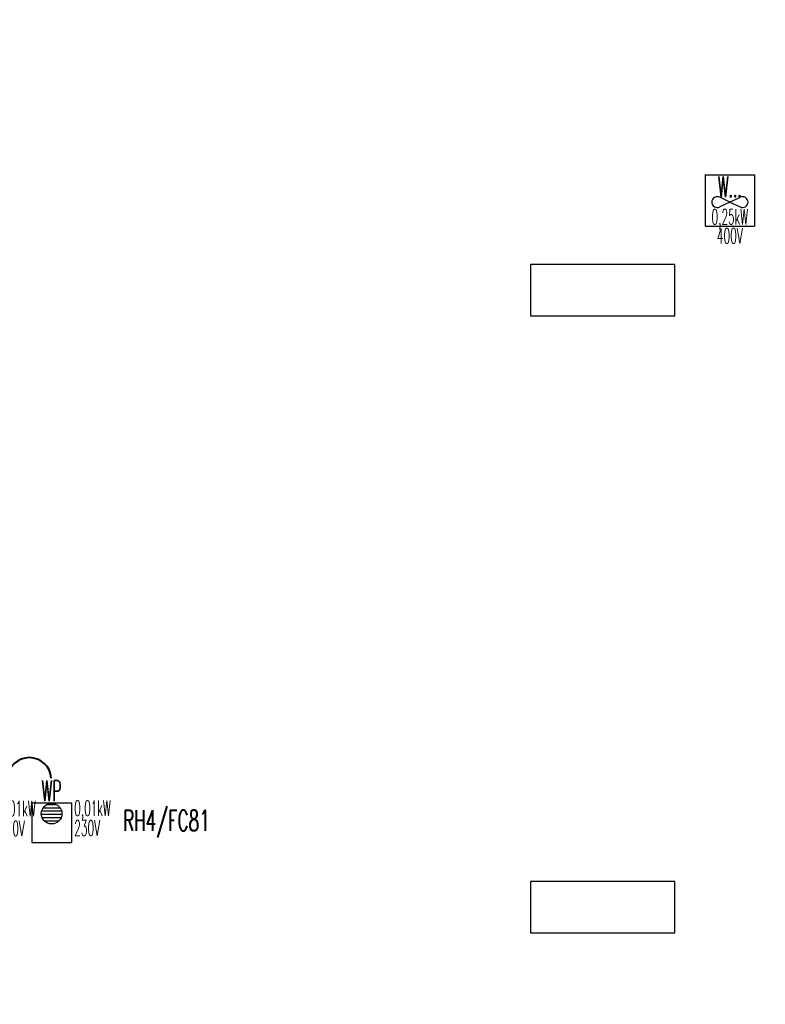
# Model space of a CAD drawing. Header units: millimetres. Extents: x -7955266 to 72030, y -46136 to 9299934.
# Tile 111 of 203: x -5071847 to -5057354, y 6462041 to 6481186. Entities that reach past the tile are written whole.
import ezdxf
from ezdxf.enums import TextEntityAlignment as Align

# ---------------------------------------------------------------- set-up
doc = ezdxf.new("R2010")
doc.units = ezdxf.units.MM
doc.header["$LTSCALE"] = 10
doc.layers.add('0-NASWIETLA', color=7, linetype='Continuous')
for name, color, linetype, lineweight in [('BMS_urzadzenia_nr_obw_magistrala', 140, 'Continuous', 13), ('BMS_urzadzenia_WE_WY', 30, 'Continuous', 20), ('IE_ATRYBUTY_ BLOCK_1', 7, 'Continuous', 25), ('IE_ATRYBUTY_ BLOCK_2', 7, 'Continuous', 18), ('IE_urzadzenia', 30, 'Continuous', 25), ('IE_urzadzenia_nr_obw', 94, 'Continuous', 20), ('IE_zwody', 140, 'Continuous', 40)]:
    doc.layers.add(name, color=color, linetype=linetype, lineweight=lineweight)
doc.styles.add('ROMANS', font='romans.shx', dxfattribs={"width": 0.8})

# ---------------------------------------------------------------- blocks, each defined once
blk = doc.blocks.new('urzadzenie_wpust dachowy')
h = blk.add_hatch()
h.set_pattern_fill('ANSI31', color=256, scale=10, angle=315, style=0)
h.set_pattern_definition([(0, (2.509104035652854e-14, -297.4502871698), (1.06581410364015e-14, 31.75), [])])
edge = h.paths.add_edge_path()
edge.add_arc((-0.6406207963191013, -104.321014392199), 100, 0, 360)
for p, q in [((-191.9349323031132, 0), (191.9349323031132, 0)), ((-191.9349323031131, 0), (-191.9349323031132, -384)), ((191.9349323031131, 0), (191.9349323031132, -384)), ((-191.9349323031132, -384), (191.9349323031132, -384))]:
    blk.add_line(p, q)
blk.add_circle((-0.6406207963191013, -104.321014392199), 100)
at = {"layer": 'BMS_urzadzenia_nr_obw_magistrala', "style": 'ROMANS', "width": 0.5, "flags": 8}
blk.add_attdef('ADR_BMS', (238.6098668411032, -152.5362144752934), '', height=150, dxfattribs=at)
at = {"layer": 'BMS_urzadzenia_WE_WY', "style": 'ROMANS', "width": 0.5, "flags": 8}
blk.add_attdef('BMS_WE_WY', (238.6098668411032, -357.6282089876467), '', height=150, dxfattribs=at)
at = {"layer": 'IE_ATRYBUTY_ BLOCK_1', "style": 'ROMANS', "width": 0.5, "flags": 8}
blk.add_attdef('TYP', text='', height=200, dxfattribs=at).set_placement((-0.6406207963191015, 17.75583003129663), align=Align.CENTER)
at = {"layer": 'IE_ATRYBUTY_ BLOCK_2', "style": 'ROMANS', "width": 0.5, "flags": 8}
for tag, p in [('OPIS1', (-0.6406207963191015, -365.7651066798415)), ('OPIS2', (-0.6406207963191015, -758.8136129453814))]:
    blk.add_attdef(tag, text='', height=150, dxfattribs=at).set_placement(p, align=Align.CENTER)
at = {"layer": 'IE_urzadzenia_nr_obw', "style": 'ROMANS', "width": 0.5, "flags": 8}
blk.add_attdef('NR_OBW', text='', height=150, dxfattribs=at).set_placement((-0.640620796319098, -569.9949141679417), align=Align.CENTER)
blk = doc.blocks.new('urzadzenie_wentylator')
for p, q in [((-239.9186653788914, 0), (239.9186653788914, 0)), ((-239.9186653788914, 0), (-239.9186653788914, -499.9999999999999)), ((239.9186653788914, 0), (239.9186653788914, -499.9999999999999)), ((-2.131628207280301e-13, -265.5465206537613), (-99.01760273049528, -218.4703553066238)), ((-2.131628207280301e-13, -265.5465206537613), (-99.01760273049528, -312.6226860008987)), ((0, -265.5465206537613), (99.01760273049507, -218.4703553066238)), ((0, -265.5465206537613), (99.01760273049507, -312.6226860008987)), ((-239.9186653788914, -499.9999999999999), (239.9186653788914, -499.9999999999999))]:
    blk.add_line(p, q)
for centre, start, end in [((-122.2038704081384, -267.2391669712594), 64.57207661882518, 178.2037522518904), ((-122.2038704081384, -263.8538743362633), 181.7962477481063, 295.4279233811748), ((122.2038704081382, -267.2391669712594), 1.796247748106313, 115.4279233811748), ((122.2038704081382, -263.8538743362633), 244.5720766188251, 358.2037522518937)]:
    blk.add_arc(centre, 54, start, end)
at = {"layer": 'BMS_urzadzenia_nr_obw_magistrala', "style": 'ROMANS', "width": 0.5, "flags": 8}
blk.add_attdef('ADR_BMS', (289.0310141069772, -361.7177820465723), '', height=150, dxfattribs=at)
at = {"layer": 'BMS_urzadzenia_WE_WY', "style": 'ROMANS', "width": 0.5, "flags": 8}
blk.add_attdef('BMS_WE_WY', (289.0310141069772, -566.8097765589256), '', height=150, dxfattribs=at)
at = {"layer": 'IE_ATRYBUTY_ BLOCK_1', "style": 'ROMANS', "width": 0.5, "flags": 8}
blk.add_attdef('TYP', text='', height=200, dxfattribs=at).set_placement((2.842170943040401e-14, -216.7716693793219), align=Align.CENTER)
at = {"layer": 'IE_ATRYBUTY_ BLOCK_2', "style": 'ROMANS', "width": 0.5, "flags": 8}
for tag, p in [('OPIS2', (-0.3332877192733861, -484.4620548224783)), ('OPIS1', (-0.3332877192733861, -667.7475234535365))]:
    blk.add_attdef(tag, text='', height=150, dxfattribs=at).set_placement(p, align=Align.CENTER)
at = {"layer": 'IE_urzadzenia_nr_obw', "style": 'ROMANS', "width": 0.5, "flags": 8}
blk.add_attdef('NR_OBW', (289.0310141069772, -175.727116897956), '', height=150, dxfattribs=at)
blk = doc.blocks.new('G$C4A87D2E6')
at = {"layer": '0-NASWIETLA', "color": 1}
for points in [[(-6011.999962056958, -15785.99982078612), (-6011.999962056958, -15685.99982078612), (-6291.999962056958, -15685.99982078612), (-6291.999962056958, -15785.99982078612)], [(-6011.999962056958, -16985.99982078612), (-6011.999962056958, -16885.99982078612), (-6291.999962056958, -16885.99982078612), (-6291.999962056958, -16985.99982078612)]]:
    blk.add_lwpolyline(points, close=True, dxfattribs=at)

msp = doc.modelspace()

# ---------------------------------------------------------------- linework, layer by layer
at = {"layer": 'IE_zwody'}
msp.add_arc((-5071660.287568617, 6466410.055269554, 5.046782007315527e-05), 427.8515784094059, 4.118374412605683, 175.8816255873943, dxfattribs=at)

# ---------------------------------------------------------------- block references
at = {"xscale": 10, "yscale": 10, "zscale": 10}
msp.add_blockref('G$C4A87D2E6', (-4998995.876775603, 6633287.620079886), dxfattribs=at)
at = {"layer": 'IE_urzadzenia', "xscale": 2, "yscale": 2, "zscale": 2}
msp.add_blockref('urzadzenie_wentylator', (-5058042.866450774, 6478170.009043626), dxfattribs=at).add_auto_attribs({'TYP': 'W...', 'OPIS2': '0,25kW', 'OPIS1': '400V'})
at = {"layer": 'IE_urzadzenia'}
ref = msp.add_blockref('urzadzenie_wpust dachowy', (-5072686.086609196, 6465949.511084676), dxfattribs=dict(at, xscale=2, yscale=2, zscale=2))
ref.add_attrib('OPIS1', '0,01kW', dxfattribs={"layer": 'IE_ATRYBUTY_ BLOCK_2', "height": 300, "style": 'ROMANS', "width": 0.5, "flags": 8}).set_placement((-5071892.266783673, 6465696.516365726), align=Align.CENTER)
ref.add_attrib('OPIS2', '230V', dxfattribs={"layer": 'IE_ATRYBUTY_ BLOCK_2', "height": 300, "style": 'ROMANS', "width": 0.5, "flags": 8}).set_placement((-5071996.45365241, 6465311.674565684), align=Align.CENTER)
ref.add_attrib('TYP', 'WP', dxfattribs={"layer": 'IE_ATRYBUTY_ BLOCK_1', "height": 400, "style": 'ROMANS', "width": 0.5, "flags": 8}).set_placement((-5072687.367850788, 6465985.022744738), align=Align.CENTER)
ref = msp.add_blockref('urzadzenie_wpust dachowy', (-5071225.801154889, 6465956.412443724), dxfattribs=dict(at, xscale=2, yscale=2, zscale=2))
ref.add_attrib('OPIS1', '0,01kW', dxfattribs={"layer": 'IE_ATRYBUTY_ BLOCK_2', "height": 300, "style": 'ROMANS', "width": 0.5, "flags": 8}).set_placement((-5070431.981329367, 6465703.417724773), align=Align.CENTER)
ref.add_attrib('OPIS2', '230V', dxfattribs={"layer": 'IE_ATRYBUTY_ BLOCK_2', "height": 300, "style": 'ROMANS', "width": 0.5, "flags": 8}).set_placement((-5070536.168198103, 6465318.575924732), align=Align.CENTER)
ref.add_attrib('TYP', 'WP', dxfattribs={"layer": 'IE_ATRYBUTY_ BLOCK_1', "height": 400, "style": 'ROMANS', "width": 0.5, "flags": 8}).set_placement((-5071227.082396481, 6465991.924103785), align=Align.CENTER)

# ---------------------------------------------------------------- texts
at = {"layer": 'IE_urzadzenia_nr_obw', "style": 'ROMANS', "width": 0.6}
msp.add_text('RH4/FC81', height=399.9999999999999, dxfattribs=at).set_placement((-5069839.70776994, 6465414.553519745))

doc.saveas('drawing.dxf')
